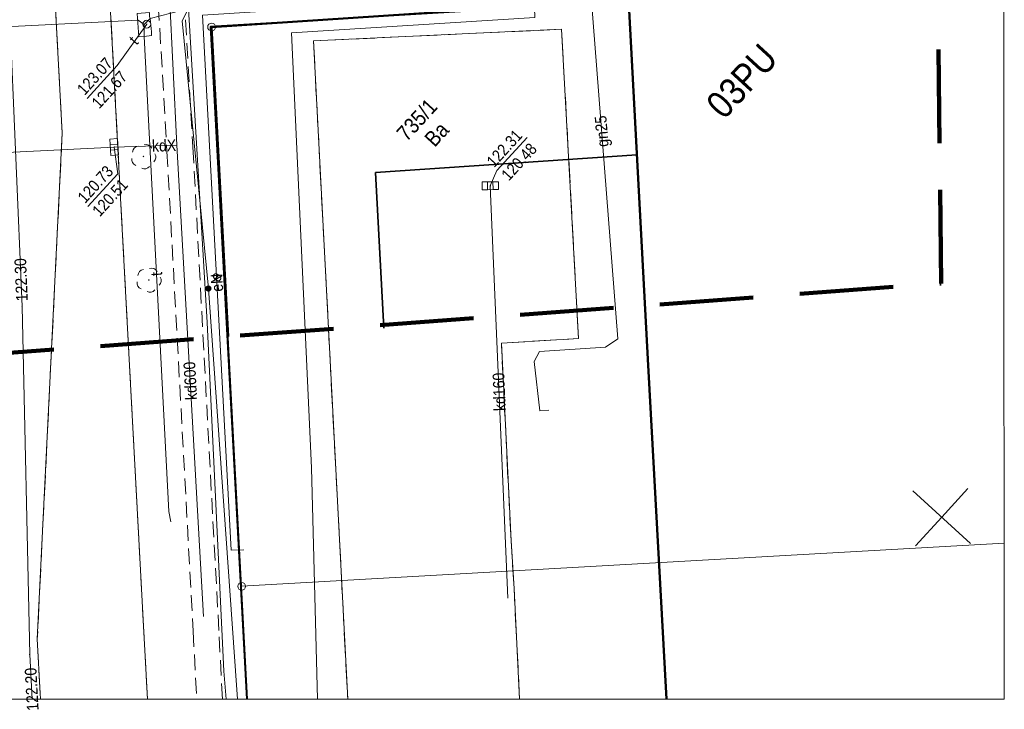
# Model space of a CAD drawing. Header units: metres. Extents: x 0 to 6446955, y 0 to 5658558.
# Tile 170 of 188: x 6441877 to 6441941, y 5654211 to 5654255. Entities that reach past the tile are written whole.
import ezdxf
from ezdxf.enums import TextEntityAlignment as Align

# ---------------------------------------------------------------- set-up
doc = ezdxf.new("R2010")
doc.units = ezdxf.units.M
doc.header["$MEASUREMENT"] = 0
for name, pattern in [('1.0_0.5', [1.5, 1, -0.5]), ('1.5_0.5', [2, 1.5, -0.5]), ('2', [0.9, 0.6, -0.3]), ('219-500', [0]), ('PRZER2-1', [3, 2, -1]), ('PRZER3-1', [4, 3, -1])]:
    doc.linetypes.add(name, pattern=pattern)
doc.layers.get('0').update_dxf_attribs({"color": 2, "linetype": 'CONTINUOUS', "lineweight": 5})
doc.layers.add('1ramki', color=7, linetype='PRZER2-1', lineweight=18)
doc.layers.add('z - MPZT', color=121, linetype='PRZER3-1', lineweight=18)
for name, color, linetype in [('202-punkt graniczny', 7, 'CONTINUOUS'), ('209-oznaczenie konturu klasyfikacyjnego', 7, 'CONTINUOUS'), ('211-numer działki ewidencyjnej', 7, 'CONTINUOUS'), ('218-kontur użytku gruntowego', 7, 'CONTINUOUS'), ('219-działka ewidencyjna', 7, 'CONTINUOUS'), ('312-budynek ewidencyjny', 7, 'CONTINUOUS'), ('chodnik', 7, 'CONTINUOUS'), ('drzewo liściaste', 7, 'CONTINUOUS'), ('elektroenergetyczne urządzenie techniczne', 7, 'CONTINUOUS'), ('elektroenergetyczne urządzenie techniczne-Atr17', 7, 'CONTINUOUS'), ('jezdnia', 7, 'CONTINUOUS'), ('komora podziemna', 7, 'CONTINUOUS'), ('kratka ściekowa', 7, 'CONTINUOUS'), ('krawężnik', 7, 'CONTINUOUS'), ('ogrodzenie trwałe', 7, 'CONTINUOUS'), ('przewód elektroenergetyczny podziemny', 7, 'CONTINUOUS'), ('przewód elektroenergetyczny podziemny-Atr1', 7, 'CONTINUOUS'), ('przewód gazowy', 7, 'CONTINUOUS'), ('przewód gazowy-Atr1', 7, 'CONTINUOUS'), ('przewód kanalizacyjny', 7, 'CONTINUOUS'), ('przewód kanalizacyjny-Atr1', 7, 'CONTINUOUS'), ('przewód telekomunikacyjny podziemny', 7, 'CONTINUOUS'), ('przewód telekomunikacyjny podziemny-Atr1', 7, 'CONTINUOUS'), ('przewód wodociągowy', 7, 'CONTINUOUS'), ('rzedna', 7, 'CONTINUOUS'), ('rzedna-Atr2', 7, 'CONTINUOUS'), ('rzedna-Atr3', 7, 'CONTINUOUS'), ('właz do komory lub kanału - okrągły', 7, 'CONTINUOUS'), ('właz do komory lub kanału - okrągły-Atr17', 7, 'CONTINUOUS'), ('Zakres', 7, 'CONTINUOUS')]:
    doc.layers.add(name, color=color, linetype=linetype)
doc.styles.add('MapaZas', font='geodezja.shx', dxfattribs={"width": 0.9})
doc.linetypes.add('902-500', pattern='A,3.75,0,[1,ksztalty.shx,S=0.5,R=0,X=0,Y=0],3.75', length=7.5)
doc.linetypes.add('NLZ', pattern='A,3,-1,[35,msgB.shx,S=0.008,R=0,X=-0.5,Y=0],3', length=7)
doc.linetypes.add('OLZ', pattern='A,3,-1,[36,msgB.shx,S=0.008,R=0,X=-0.5,Y=0],3', length=7)

# ---------------------------------------------------------------- blocks, each defined once
blk = doc.blocks.new('202')
at = {"color": 0, "linetype": 'Continuous', "lineweight": 0}
blk.add_circle((0, 0), 0.25, dxfattribs=at)
blk = doc.blocks.new('PW01')
at = {"linetype": 'Continuous', "lineweight": 13}
h = blk.add_hatch(color=0, dxfattribs=at)
edge = h.paths.add_edge_path()
edge.add_arc((0, 0), 0.045, 0, 360)
blk = doc.blocks.new('US22')
at = {"color": 0, "linetype": 'Continuous', "lineweight": 13}
blk.add_circle((0, 0), 0.25, dxfattribs=at)
blk = doc.blocks.new('OP021')
at = {"linetype": 'Continuous', "lineweight": 13}
h = blk.add_hatch(color=0, dxfattribs=at)
edge = h.paths.add_edge_path()
edge.add_arc((0, 0), 0.05, 0, 360)
at = {"color": 0, "linetype": 'Continuous', "lineweight": 13}
for centre, start, end in [((0, 0.4), 49.272, 130.728), ((-0.38, 0.124), 121.308, 202.548), ((0.38, 0.124), 337.452, 58.692), ((-0.235, -0.324), 193.221, 274.871), ((0.235, -0.324), 265.129, 346.779)]:
    blk.add_arc(centre, 0.4, start, end, dxfattribs=at)
blk = doc.blocks.new('US25')
at = {"linetype": 'Continuous', "lineweight": 0}
h = blk.add_hatch(color=0, dxfattribs=at)
edge = h.paths.add_edge_path()
edge.add_arc((0, 0), 0.2, 0, 360)
blk = doc.blocks.new('US05')
at = {"color": 0, "linetype": 'Continuous', "lineweight": 13}
for p, q in [((-0.525, -0.25), (-0.525, 0.25)), ((-0.525, 0.25), (-0.175, 0.25)), ((-0.175, -0.25), (-0.175, 0.25)), ((-0.175, 0.25), (0.175, 0.25)), ((0.175, -0.25), (0.175, 0.25)), ((0.175, 0.25), (0.525, 0.25)), ((0.525, -0.25), (0.525, 0.25)), ((-0.525, -0.25), (-0.175, -0.25)), ((-0.175, -0.25), (0.175, -0.25)), ((0.175, -0.25), (0.525, -0.25))]:
    blk.add_line(p, q, dxfattribs=at)

msp = doc.modelspace()

# ---------------------------------------------------------------- linework, layer by layer
at = {"color": 0, "lineweight": 13}
for p, q in [((6441938.456, 5654221.806), (6441934.768, 5654225.183)), ((6441938.456, 5654221.806), (6441934.768, 5654225.183)), ((6441938.456, 5654221.806), (6441934.768, 5654225.183)), ((6441938.456, 5654221.806), (6441934.768, 5654225.183)), ((6441936.612, 5654223.494), (6441938.3, 5654225.338)), ((6441936.612, 5654223.494), (6441938.3, 5654225.338)), ((6441934.924, 5654221.65), (6441936.612, 5654223.494)), ((6441934.924, 5654221.65), (6441936.612, 5654223.494))]:
    msp.add_line(p, q, dxfattribs=at)
at = {"layer": '1ramki', "color": 0, "linetype": 'Continuous', "lineweight": 18, "flags": 128}
msp.add_lwpolyline([(6441510.604, 5654351.84), (6441940.534, 5654351.84), (6441940.63, 5654211.832), (6441510.701, 5654211.832)], close=True, dxfattribs=at)
msp.add_lwpolyline([(6441510.604, 5654351.84), (6441940.534, 5654351.84), (6441940.63, 5654211.832), (6441510.701, 5654211.832)], close=True, dxfattribs=at)
at = {"layer": '218-kontur użytku gruntowego', "color": 3, "linetype": 'Continuous', "lineweight": 13, "flags": 128}
for points in [[(6441909.57, 5654256.213), (6441889.774, 5654254.91)], [(6441889.774, 5654254.91), (6441909.57, 5654256.213)], [(6441889.774, 5654254.91), (6441891.7, 5654219.06)], [(6441891.7, 5654219.06), (6441889.774, 5654254.91)]]:
    msp.add_lwpolyline(points, dxfattribs=at)
at = {"layer": '218-kontur użytku gruntowego', "color": 3, "linetype": 'Continuous', "lineweight": 13}
for points in [[(6441891.7, 5654219.06), (6441892.088, 5654211.832)], [(6441892.088, 5654211.832), (6441891.7, 5654219.06)]]:
    msp.add_lwpolyline(points, dxfattribs=at)
at = {"layer": '219-działka ewidencyjna', "color": 3, "linetype": '219-500', "lineweight": 13, "flags": 128}
for points in [[(6441909.57, 5654256.213), (6441889.774, 5654254.91)], [(6441891.7, 5654219.06), (6441889.774, 5654254.91)]]:
    msp.add_lwpolyline(points, dxfattribs=at)
at = {"layer": '219-działka ewidencyjna', "color": 3, "linetype": '219-500', "lineweight": 13}
for points in [[(6441940.624, 5654221.816), (6441891.7, 5654219.06)], [(6441892.088, 5654211.832), (6441891.7, 5654219.06)]]:
    msp.add_lwpolyline(points, dxfattribs=at)
at = {"layer": '312-budynek ewidencyjny', "color": 7, "linetype": 'Continuous', "lineweight": 50, "flags": 128}
msp.add_lwpolyline([(6441917.764, 5654233.621), (6441916.389, 5654259.189)], dxfattribs=at)
at = {"layer": '312-budynek ewidencyjny', "color": 7, "linetype": 'Continuous', "lineweight": 50}
msp.add_lwpolyline([(6441918.961, 5654211.832), (6441917.764, 5654233.621)], dxfattribs=at)
at = {"layer": 'chodnik', "color": 7, "linetype": '1.0_0.5', "lineweight": 13}
for points in [[(6441902.288, 5654280.439), (6441898.726, 5654279.687), (6441896.392, 5654274.028), (6441896.305, 5654273.918), (6441892.545, 5654268.494), (6441887.927, 5654264.546), (6441883.766, 5654262.119), (6441883.271, 5654258.884), (6441884.847, 5654258.932), (6441885.913, 5654258.689), (6441886.269, 5654257.834), (6441886.912, 5654246.941), (6441888.592, 5654216.184), (6441888.817, 5654211.832)], [(6441890.47, 5654211.832), (6441890.24, 5654216.221), (6441888.591, 5654246.895), (6441887.894, 5654259.017), (6441888.207, 5654260.602), (6441889.419, 5654261.689), (6441895.614, 5654267.107), (6441899.849, 5654273.791), (6441902.288, 5654280.439)]]:
    msp.add_lwpolyline(points, dxfattribs=at)
at = {"layer": 'jezdnia', "color": 7, "linetype": '1.5_0.5', "lineweight": 13}
for points in [[(6441885.669, 5654211.832), (6441885.431, 5654216.122), (6441883.181, 5654257.868), (6441883.271, 5654258.884), (6441883.766, 5654262.119), (6441885.918, 5654266.914), (6441877.809, 5654263.655), (6441878.971, 5654262.496), (6441879.53, 5654260.913), (6441879.722, 5654256.873), (6441880.192, 5654248.132), (6441878.592, 5654215.673), (6441878.796, 5654211.832)], [(6441909.531, 5654211.832), (6441909.182, 5654218.917), (6441908.983, 5654221.973), (6441908.369, 5654234.644), (6441913.317, 5654234.939), (6441912.231, 5654254.766), (6441896.31, 5654254.023), (6441898.511, 5654211.832)]]:
    msp.add_lwpolyline(points, dxfattribs=at)
at = {"layer": 'komora podziemna', "color": 30, "linetype": 'Continuous', "lineweight": 13, "flags": 128}
msp.add_lwpolyline([(6441885.919, 5654254.358), (6441885.44, 5654254.308), (6441885.116, 5654254.28), (6441884.994, 5654255.775), (6441885.798, 5654255.839), (6441885.801, 5654255.591), (6441885.829, 5654255.458), (6441885.916, 5654254.605)], close=True, dxfattribs=at)
at = {"layer": 'krawężnik', "color": 7, "linetype": 'Continuous', "lineweight": 13}
for points in [[(6441883.271, 5654258.884), (6441883.181, 5654257.868), (6441885.431, 5654216.122), (6441885.669, 5654211.832)], [(6441879.722, 5654256.873), (6441880.192, 5654248.132), (6441878.592, 5654215.673), (6441878.796, 5654211.832)], [(6441912.231, 5654254.766), (6441896.31, 5654254.023), (6441898.511, 5654211.832)], [(6441912.231, 5654254.766), (6441913.317, 5654234.939), (6441908.369, 5654234.644), (6441908.983, 5654221.973), (6441909.182, 5654218.917), (6441909.531, 5654211.832)]]:
    msp.add_lwpolyline(points, dxfattribs=at)
at = {"layer": 'ogrodzenie trwałe', "color": 7, "linetype": '902-500', "lineweight": 35}
msp.add_lwpolyline([(6441892.025, 5654211.832), (6441889.715, 5654254.95), (6441909.665, 5654256.14)], dxfattribs=at)
at = {"layer": 'przewód elektroenergetyczny podziemny', "color": 1, "linetype": 'Continuous', "lineweight": 13}
for points in [[(6441873.049, 5654285.91), (6441874.747, 5654285.766), (6441875.44, 5654271.152), (6441875.744, 5654263.783), (6441876.813, 5654256.066), (6441877.617, 5654236.998), (6441878.105, 5654214.681), (6441878.262, 5654211.832)], [(6441890.719, 5654211.832), (6441890.559, 5654213.623), (6441889.482, 5654235.977), (6441888.277, 5654256.443), (6441888.784, 5654257.131), (6441895.85, 5654260.288), (6441906.672, 5654260.955), (6441907.212, 5654261.708), (6441906.827, 5654270.751), (6441907.602, 5654271.493), (6441921.454, 5654271.799), (6441940.589, 5654271.576)], [(6441891.426, 5654211.832), (6441889.571, 5654238.147)]]:
    msp.add_lwpolyline(points, dxfattribs=at)
at = {"layer": 'przewód elektroenergetyczny podziemny', "color": 1, "linetype": 'Continuous', "lineweight": 13, "flags": 128}
for points in [[(6441889.571, 5654238.147), (6441887.888, 5654255.308), (6441888.59, 5654256.726), (6441891.697, 5654256.566), (6441907.401, 5654256.762), (6441908.51, 5654257.129), (6441908.961, 5654258.48), (6441908.048, 5654271.966), (6441907.949, 5654273.738)], [(6441891.845, 5654221.395), (6441891.039, 5654221.374), (6441889.189, 5654255.662), (6441899.741, 5654256.332), (6441903.778, 5654257.869)]]:
    msp.add_lwpolyline(points, dxfattribs=at)
at = {"layer": 'przewód gazowy', "color": 40, "linetype": 'Continuous', "lineweight": 13, "flags": 128}
msp.add_lwpolyline([(6441911.417, 5654230.347), (6441910.824, 5654230.307), (6441910.466, 5654233.469), (6441910.806, 5654234.107), (6441915.041, 5654234.378), (6441915.845, 5654234.916), (6441913.752, 5654261.536)], dxfattribs=at)
at = {"layer": 'przewód kanalizacyjny', "color": 34, "linetype": 'Continuous', "lineweight": 13, "flags": 128}
for points in [[(6441889.266, 5654217.112), (6441887.552, 5654247.345), (6441887.08, 5654256.943)], [(6441867.152, 5654246.403), (6441883.53, 5654247.217)], [(6441887.552, 5654247.345), (6441883.53, 5654247.217)], [(6441907.655, 5654244.734), (6441908.784, 5654218.305)]]:
    msp.add_lwpolyline(points, dxfattribs=at)
at = {"layer": 'przewód telekomunikacyjny podziemny', "color": 30, "linetype": 'Continuous', "lineweight": 13, "flags": 128}
for points in [[(6441906.764, 5654259.339), (6441906.05, 5654259.166), (6441894.081, 5654258.844), (6441889.146, 5654256.312), (6441885.829, 5654255.458), (6441885.457, 5654255.066)], [(6441864.132, 5654254.226), (6441864.552, 5654254.329), (6441885.062, 5654255.346), (6441885.457, 5654255.066)], [(6441885.457, 5654255.066), (6441885.44, 5654254.308), (6441887.023, 5654223.844), (6441887.151, 5654223.184)]]:
    msp.add_lwpolyline(points, dxfattribs=at)
at = {"layer": 'przewód wodociągowy', "color": 5, "linetype": 'Continuous', "lineweight": 13}
msp.add_lwpolyline([(6441896.564, 5654211.832), (6441896.185, 5654226.654), (6441894.893, 5654254.548), (6441910.521, 5654255.519), (6441910.041, 5654269.151), (6441940.591, 5654268.933)], dxfattribs=at)
at = {"layer": 'rzedna-Atr2', "color": 7, "lineweight": 13, "flags": 128}
msp.add_lwpolyline([(6441885.618, 5654255.095), (6441883.725, 5654252.435), (6441881.798, 5654250.33)], dxfattribs=at)
at = {"layer": 'rzedna-Atr2', "color": 34, "lineweight": 13, "flags": 128}
for points in [[(6441907.655, 5654244.734), (6441908.072, 5654245.707), (6441910.017, 5654247.832)], [(6441883.53, 5654247.217), (6441883.754, 5654245.507), (6441881.831, 5654243.406)]]:
    msp.add_lwpolyline(points, dxfattribs=at)
at = {"layer": 'z - MPZT', "linetype": 'Continuous', "lineweight": 50}
msp.add_lwpolyline([(6441906.63, 5654315.293), (6441907.59, 5654301.156), (6441908.834, 5654273.727), (6441908.941, 5654270.483), (6441909.57, 5654256.213), (6441889.774, 5654254.91), (6441890.84, 5654235.069)], dxfattribs=at)
at = {"layer": 'z - MPZT', "linetype": 'NLZ', "lineweight": 35}
msp.add_lwpolyline([(6441900.825, 5654235.606), (6441900.29, 5654245.581), (6441917.06, 5654246.721), (6441916.378, 5654259.189)], dxfattribs=at)
at = {"layer": 'Zakres', "color": 221, "linetype": '2', "lineweight": 100, "ltscale": 10, "flags": 128}
msp.add_lwpolyline([(6441936.582, 5654238.477), (6441935.717, 5654314.845), (6441872.503, 5654315.819), (6441809.024, 5654311.26), (6441528.91, 5654310.408), (6441525.825, 5654244.356), (6441801.954, 5654245.032), (6441838.027, 5654231.134)], close=True, dxfattribs=at)

# ---------------------------------------------------------------- block references
at = {"layer": '202-punkt graniczny', "color": 3, "linetype": 'Continuous', "lineweight": 13, "rotation": 47.52228373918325}
for p in [(6441889.774, 5654254.91), (6441891.7, 5654219.06)]:
    msp.add_blockref('202', p, dxfattribs=at)
at = {"layer": 'drzewo liściaste', "color": 94, "linetype": 'Continuous', "lineweight": 13, "rotation": 47.52228373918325}
for p in [(6441885.404, 5654246.613), (6441885.746, 5654238.694)]:
    msp.add_blockref('OP021', p, dxfattribs=at)
at = {"layer": 'elektroenergetyczne urządzenie techniczne', "color": 1, "linetype": 'Continuous', "lineweight": 13, "rotation": 47.52228373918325}
msp.add_blockref('US25', (6441889.571, 5654238.147), dxfattribs=at)
at = {"layer": 'kratka ściekowa', "color": 34, "linetype": 'Continuous', "lineweight": 13}
for p, rotation in [((6441883.53, 5654247.217), 93.60228373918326), ((6441907.655, 5654244.734), 0.6422837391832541)]:
    msp.add_blockref('US05', p, dxfattribs=dict(at, rotation=rotation))
at = {"layer": 'rzedna', "color": 30, "linetype": 'Continuous', "lineweight": 13, "rotation": 47.52228373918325}
msp.add_blockref('PW01', (6441885.618, 5654255.095), dxfattribs=at)
at = {"layer": 'rzedna', "color": 34, "linetype": 'Continuous', "lineweight": 13, "rotation": 47.52228373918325}
for p in [(6441883.53, 5654247.217), (6441907.655, 5654244.734)]:
    msp.add_blockref('PW01', p, dxfattribs=at)
at = {"layer": 'rzedna', "color": 1, "linetype": 'Continuous', "lineweight": 13, "rotation": 47.52228373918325}
for p in [(6441877.617, 5654236.998), (6441878.105, 5654214.681)]:
    msp.add_blockref('PW01', p, dxfattribs=at)
at = {"layer": 'właz do komory lub kanału - okrągły', "color": 7, "linetype": 'Continuous', "lineweight": 13, "rotation": 47.52228373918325}
msp.add_blockref('US22', (6441885.618, 5654255.095), dxfattribs=at)

# ---------------------------------------------------------------- texts
at = {"layer": '209-oznaczenie konturu klasyfikacyjnego', "color": 3, "linetype": 'Continuous', "lineweight": 13, "style": 'MapaZas', "width": 0.9}
msp.add_text('Ba', height=1, rotation=47.52228, dxfattribs=at).set_placement((6441903.348, 5654247.835), align=Align.TOP_LEFT)
at = {"layer": '211-numer działki ewidencyjnej', "color": 3, "linetype": 'Continuous', "lineweight": 13, "style": 'MapaZas', "width": 0.9}
msp.add_text('735/1', height=1, rotation=47.52228, dxfattribs=at).set_placement((6441902.297, 5654247.517))
at = {"layer": 'elektroenergetyczne urządzenie techniczne-Atr17', "color": 1, "lineweight": 13, "style": 'MapaZas', "width": 0.9}
msp.add_text('e', height=0.75, rotation=47.52228, dxfattribs=at).set_placement((6441890.165, 5654238.485))
at = {"layer": 'przewód elektroenergetyczny podziemny-Atr1', "color": 1, "lineweight": 13, "style": 'MapaZas', "width": 0.9}
msp.add_text('eN', height=0.75, rotation=93.08828, dxfattribs=at).set_placement((6441890.114, 5654238.518), align=Align.MIDDLE_CENTER)
at = {"layer": 'przewód gazowy-Atr1', "color": 40, "lineweight": 13, "style": 'MapaZas', "width": 0.9}
msp.add_text('gn25', height=0.75, rotation=94.49528, dxfattribs=at).set_placement((6441914.799, 5654248.226), align=Align.MIDDLE_CENTER)
at = {"layer": 'przewód kanalizacyjny-Atr1', "color": 34, "lineweight": 13, "style": 'MapaZas', "width": 0.9}
for s, rotation, p in [('kdX', 1.82128, (6441886.725, 5654247.315)), ('kd600', 93.24428, (6441888.409, 5654232.228)), ('kd160', 92.44528, (6441908.223, 5654231.523))]:
    msp.add_text(s, height=0.75, rotation=rotation, dxfattribs=at).set_placement(p, align=Align.MIDDLE_CENTER)
at = {"layer": 'przewód telekomunikacyjny podziemny-Atr1', "color": 30, "lineweight": 13, "style": 'MapaZas', "width": 0.9}
msp.add_text('t', height=0.75, rotation=92.97428, dxfattribs=at).set_placement((6441886.232, 5654239.076), align=Align.MIDDLE_CENTER)
at = {"layer": 'rzedna-Atr2', "color": 7, "lineweight": 13, "style": 'MapaZas', "width": 0.9}
msp.add_text('123.07', height=0.75, rotation=47.52228, dxfattribs=at).set_placement((6441881.792, 5654250.335), align=Align.BOTTOM_LEFT)
at = {"layer": 'rzedna-Atr2', "color": 34, "lineweight": 13, "style": 'MapaZas', "width": 0.9}
for s, p in [('122.31', (6441908.066, 5654245.713)), ('120.73', (6441881.826, 5654243.411))]:
    msp.add_text(s, height=0.75, rotation=47.52228, dxfattribs=at).set_placement(p, align=Align.BOTTOM_LEFT)
at = {"layer": 'rzedna-Atr2', "color": 1, "lineweight": 13, "style": 'MapaZas', "width": 0.9}
for s, rotation, p in [('122.30', 92.41628, (6441877.61, 5654237.33)), ('122.20', 93.15128, (6441878.306, 5654211.08))]:
    msp.add_text(s, height=0.75, rotation=rotation, dxfattribs=at).set_placement(p, align=Align.MIDDLE_LEFT)
at = {"layer": 'rzedna-Atr3', "color": 7, "lineweight": 13, "style": 'MapaZas', "width": 0.9}
msp.add_text('121.67', height=0.75, rotation=47.52228, dxfattribs=at).set_placement((6441882.733, 5654249.474), align=Align.BOTTOM_LEFT)
at = {"layer": 'rzedna-Atr3', "color": 34, "lineweight": 13, "style": 'MapaZas', "width": 0.9}
for s, p in [('120.48', (6441909.007, 5654244.851)), ('120.51', (6441882.766, 5654242.55))]:
    msp.add_text(s, height=0.75, rotation=47.52228, dxfattribs=at).set_placement(p, align=Align.BOTTOM_LEFT)
at = {"layer": 'właz do komory lub kanału - okrągły-Atr17', "color": 7, "lineweight": 13, "style": 'MapaZas', "width": 0.9}
msp.add_text('t', height=0.75, rotation=47.52228, dxfattribs=at).set_placement((6441884.957, 5654253.707))
at = {"layer": 'z - MPZT', "linetype": 'OLZ', "lineweight": 35, "style": 'MapaZas', "width": 0.9}
msp.add_text('03PU', height=1.75, rotation=47.48211, dxfattribs=at).set_placement((6441923.787, 5654251.447), align=Align.MIDDLE)

doc.saveas('drawing.dxf')
